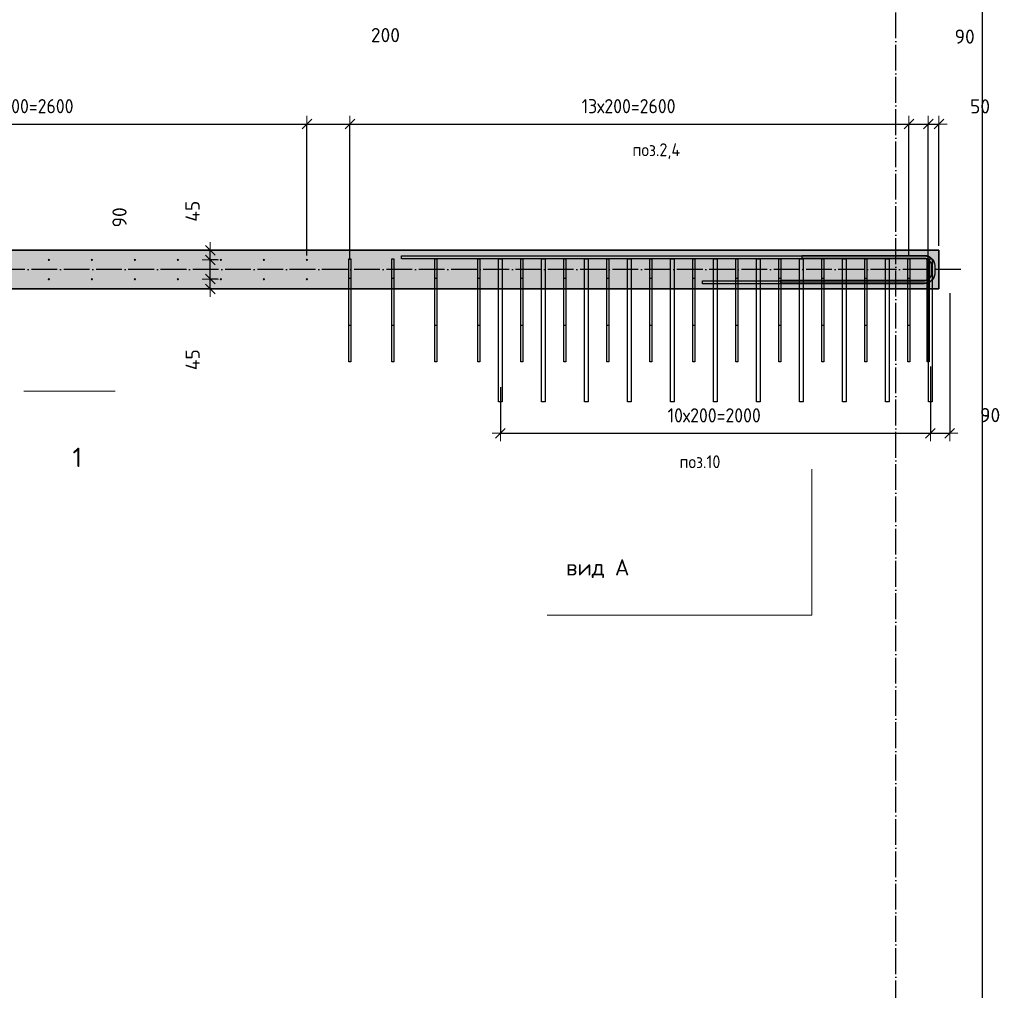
# Model space of a CAD drawing. Header units: millimetres. Extents: x 6386 to 94758, y 48049 to 71352.
# Tile 9 of 38: x 39824 to 44404, y 57827 to 62342. Entities that reach past the tile are written whole.
import ezdxf

# ---------------------------------------------------------------- set-up
doc = ezdxf.new("R2010")
doc.units = ezdxf.units.MM
doc.header["$PDMODE"] = 65
doc.linetypes.add('______11', pattern=[150, 120, -15, 0, -15])
doc.linetypes.add('______5', pattern=[330, 240, -30, 30, -30])
for name, color, linetype, lineweight in [('Standard', 7, 'Continuous', 25), ('Арм.стержн. вертикальными 1', 22, 'Continuous', 35), ('Арм.стержн.горизонт. 2', 202, 'Continuous', 35), ('Обозначение разреза_ общее', 7, 'Continuous', 25), ('Размерная линия_ общее', 7, 'Continuous', 13)]:
    doc.layers.add(name, color=color, linetype=linetype, lineweight=lineweight)
doc.layers.add('Арм.стержн. вертикальными 2', color=7, linetype='Continuous', lineweight=35, true_color=0x006e00)
doc.layers.add('Осевая линия_ общее', color=7, linetype='______5', lineweight=13, true_color=0xa0a0a0)
doc.styles.add('ISOCPEUR', font='ISOCPEUR')
doc.dimstyles.new('DIMSTYLE_3', dxfattribs={"dimtxt": 66, "dimasz": 75, "dimexe": 0, "dimexo": 0, "dimgap": 33, "dimtad": 2, "dimdec": 0, "dimrnd": 5, "dimzin": 12, "dimdsep": 46, "dimtxsty": 'ISOCPEUR', "dimblk1": 'ALL_ML_STRICH', "dimblk2": 'ALL_ML_STRICH', "dimsah": 1, "dimcen": 0, "dimclrd": 7, "dimclre": 256, "dimclrt": 7, "dimadec": 0, "dimazin": 0, "dimtfac": 1, "dimtdec": 0, "dimtix": 1, "dimtmove": 2, "dimatfit": 3, "dimfxl": 0, "dimtvp": 1.2, "dimtzin": 0, "dimlwd": 0, "dimlwe": -3, "dimarcsym": 0})
doc.dimstyles.new('DIMSTYLE_7', dxfattribs={"dimtxt": 66, "dimasz": 75, "dimexe": 0, "dimexo": 0, "dimgap": 33, "dimtad": 2, "dimdec": 0, "dimrnd": 5, "dimzin": 12, "dimdsep": 46, "dimtxsty": 'ISOCPEUR', "dimblk1": 'ALL_ML_STRICH', "dimblk2": 'ALL_ML_STRICH', "dimsah": 1, "dimcen": 0, "dimclrd": 7, "dimclre": 256, "dimclrt": 7, "dimadec": 0, "dimazin": 0, "dimtfac": 1, "dimtdec": 0, "dimtix": 1, "dimtmove": 2, "dimatfit": 3, "dimfxl": 0, "dimtzin": 0, "dimlwd": 0, "dimlwe": -3, "dimarcsym": 0})

# ---------------------------------------------------------------- blocks, each defined once
blk = doc.blocks.new('ALL_ML_STRICH')
at = {"color": 0, "linetype": 'ByBlock', "lineweight": -2}
for p, q in [((-1, 0), (0.5, 0)), ((-0.3, -0.3), (0.3, 0.3)), ((0, -0.5), (0, 0.5))]:
    blk.add_line(p, q, dxfattribs=at)
blk = doc.blocks.new('*D19')
at = {"layer": 'DEFPOINTS', "color": 7, "linetype": 'Continuous', "lineweight": 13, "transparency": 33554687}
for p in [(40664.2, 61090), (40711, 61090), (40764.7, 61135.5)]:
    blk.add_point(p, dxfattribs=at)
at = {"layer": 'Размерная линия_ общее', "color": 253, "linetype": 'Continuous', "lineweight": -2, "true_color": 0xa0a0a0, "transparency": 33554687}
for p, q in [((40684.2, 61090), (40711, 61090)), ((40744.7, 61135.5), (40711, 61135.5))]:
    blk.add_line(p, q, dxfattribs=at)
at = {"layer": 'Размерная линия_ общее', "color": 7, "linetype": 'Continuous', "lineweight": -2, "transparency": 33554687}
blk.add_line((40711, 61090), (40711, 61135.5), dxfattribs=at)
at = {"layer": 'Размерная линия_ общее', "color": 7, "linetype": 'Continuous', "lineweight": 13, "transparency": 33554687, "xscale": 75, "yscale": 75, "zscale": 75}
for p, rotation in [((40711, 61135.5), 90), ((40711, 61090), 270)]:
    blk.add_blockref('ALL_ML_STRICH', p, dxfattribs=dict(at, rotation=rotation))
at = {"layer": 'Размерная линия_ общее', "color": 7, "linetype": 'Continuous', "lineweight": 13, "transparency": 33554687, "insert": (40628.6, 60760.5), "char_height": 66, "width": 132, "attachment_point": 5, "rotation": 90, "style": 'ISOCPEUR'}
blk.add_mtext('\\A1;{45}', dxfattribs=at)
blk = doc.blocks.new('*D20')
at = {"layer": 'DEFPOINTS', "color": 7, "linetype": 'Continuous', "lineweight": 13, "transparency": 33554687}
for p in [(40764.7, 61225), (40711, 61135.5), (40764.7, 61135.5)]:
    blk.add_point(p, dxfattribs=at)
at = {"layer": 'Размерная линия_ общее', "color": 253, "linetype": 'Continuous', "lineweight": -2, "true_color": 0xa0a0a0, "transparency": 33554687}
for p, q in [((40744.7, 61225), (40711, 61225)), ((40744.7, 61135.5), (40711, 61135.5))]:
    blk.add_line(p, q, dxfattribs=at)
at = {"layer": 'Размерная линия_ общее', "color": 7, "linetype": 'Continuous', "lineweight": -2, "transparency": 33554687}
blk.add_line((40711, 61135.5), (40711, 61225), dxfattribs=at)
at = {"layer": 'Размерная линия_ общее', "color": 7, "linetype": 'Continuous', "lineweight": 13, "transparency": 33554687, "xscale": 75, "yscale": 75, "zscale": 75}
for p, rotation in [((40711, 61225), 90), ((40711, 61135.5), 270)]:
    blk.add_blockref('ALL_ML_STRICH', p, dxfattribs=dict(at, rotation=rotation))
at = {"layer": 'Размерная линия_ общее', "color": 7, "linetype": 'Continuous', "lineweight": 13, "transparency": 33554687, "insert": (40288.6, 61422.6), "char_height": 66, "width": 132, "attachment_point": 5, "rotation": 90, "style": 'ISOCPEUR'}
blk.add_mtext('\\A1;{90}', dxfattribs=at)
blk = doc.blocks.new('*D21')
at = {"layer": 'DEFPOINTS', "color": 7, "linetype": 'Continuous', "lineweight": 13, "transparency": 33554687}
for p in [(40664.2, 61270), (40711, 61225), (40764.7, 61225)]:
    blk.add_point(p, dxfattribs=at)
at = {"layer": 'Размерная линия_ общее', "color": 253, "linetype": 'Continuous', "lineweight": -2, "true_color": 0xa0a0a0, "transparency": 33554687}
for p, q in [((40684.2, 61270), (40711, 61270)), ((40744.7, 61225), (40711, 61225))]:
    blk.add_line(p, q, dxfattribs=at)
at = {"layer": 'Размерная линия_ общее', "color": 7, "linetype": 'Continuous', "lineweight": -2, "transparency": 33554687}
blk.add_line((40711, 61225), (40711, 61270), dxfattribs=at)
at = {"layer": 'Размерная линия_ общее', "color": 7, "linetype": 'Continuous', "lineweight": 13, "transparency": 33554687, "xscale": 75, "yscale": 75, "zscale": 75}
for p, rotation in [((40711, 61270), 90), ((40711, 61225), 270)]:
    blk.add_blockref('ALL_ML_STRICH', p, dxfattribs=dict(at, rotation=rotation))
at = {"layer": 'Размерная линия_ общее', "color": 7, "linetype": 'Continuous', "lineweight": 13, "transparency": 33554687, "insert": (40628.3, 61451.2), "char_height": 66, "width": 132, "attachment_point": 5, "rotation": 90, "style": 'ISOCPEUR'}
blk.add_mtext('\\A1;{45}', dxfattribs=at)
blk = doc.blocks.new('*D62')
at = {"layer": 'DEFPOINTS', "color": 7, "linetype": 'Continuous', "lineweight": 13, "transparency": 33554687}
for p in [(38560, 61856.8), (38560, 61225), (41160, 61225)]:
    blk.add_point(p, dxfattribs=at)
at = {"layer": 'Размерная линия_ общее', "color": 253, "linetype": 'Continuous', "lineweight": -2, "true_color": 0xa0a0a0, "transparency": 33554687}
for p, q in [((38560, 61245), (38560, 61856.8)), ((41160, 61245), (41160, 61856.8))]:
    blk.add_line(p, q, dxfattribs=at)
at = {"layer": 'Размерная линия_ общее', "color": 7, "linetype": 'Continuous', "lineweight": -2, "transparency": 33554687}
blk.add_line((38560, 61856.8), (41160, 61856.8), dxfattribs=at)
at = {"layer": 'Размерная линия_ общее', "color": 7, "linetype": 'Continuous', "lineweight": 13, "transparency": 33554687, "xscale": 75, "yscale": 75, "zscale": 75, "rotation": 180}
blk.add_blockref('ALL_ML_STRICH', (38560, 61856.8), dxfattribs=at)
at = {"layer": 'Размерная линия_ общее', "color": 7, "linetype": 'Continuous', "lineweight": 13, "transparency": 33554687, "xscale": 75, "yscale": 75, "zscale": 75}
blk.add_blockref('ALL_ML_STRICH', (41160, 61856.8), dxfattribs=at)
at = {"layer": 'Размерная линия_ общее', "color": 7, "linetype": 'Continuous', "lineweight": 13, "transparency": 33554687, "insert": (39638, 61972.8), "char_height": 66, "width": 3.3, "attachment_point": 1, "line_spacing_factor": 0.60241, "style": 'ISOCPEUR'}
blk.add_mtext('\\W0.91;13х200=2600', dxfattribs=at)
blk = doc.blocks.new('*D63')
at = {"layer": 'DEFPOINTS', "color": 7, "linetype": 'Continuous', "lineweight": 13, "transparency": 33554687}
for p in [(41160, 61856.8), (41160, 61225), (41360, 61204.5)]:
    blk.add_point(p, dxfattribs=at)
at = {"layer": 'Размерная линия_ общее', "color": 253, "linetype": 'Continuous', "lineweight": -2, "true_color": 0xa0a0a0, "transparency": 33554687}
for p, q in [((41160, 61245), (41160, 61856.8)), ((41360, 61224.5), (41360, 61856.8))]:
    blk.add_line(p, q, dxfattribs=at)
at = {"layer": 'Размерная линия_ общее', "color": 7, "linetype": 'Continuous', "lineweight": -2, "transparency": 33554687}
blk.add_line((41160, 61856.8), (41360, 61856.8), dxfattribs=at)
at = {"layer": 'Размерная линия_ общее', "color": 7, "linetype": 'Continuous', "lineweight": 13, "transparency": 33554687, "xscale": 75, "yscale": 75, "zscale": 75, "rotation": 180}
blk.add_blockref('ALL_ML_STRICH', (41160, 61856.8), dxfattribs=at)
at = {"layer": 'Размерная линия_ общее', "color": 7, "linetype": 'Continuous', "lineweight": 13, "transparency": 33554687, "xscale": 75, "yscale": 75, "zscale": 75}
blk.add_blockref('ALL_ML_STRICH', (41360, 61856.8), dxfattribs=at)
at = {"layer": 'Размерная линия_ общее', "color": 7, "linetype": 'Continuous', "lineweight": 13, "transparency": 33554687, "insert": (41525.4, 62270.3), "char_height": 66, "width": 198, "attachment_point": 5, "style": 'ISOCPEUR'}
blk.add_mtext('\\A1;{200}', dxfattribs=at)
blk = doc.blocks.new('*D64')
at = {"layer": 'DEFPOINTS', "color": 7, "linetype": 'Continuous', "lineweight": 13, "transparency": 33554687}
for p in [(41360, 61856.8), (41360, 61204.5), (43960, 61225)]:
    blk.add_point(p, dxfattribs=at)
at = {"layer": 'Размерная линия_ общее', "color": 253, "linetype": 'Continuous', "lineweight": -2, "true_color": 0xa0a0a0, "transparency": 33554687}
for p, q in [((41360, 61224.5), (41360, 61856.8)), ((43960, 61245), (43960, 61856.8))]:
    blk.add_line(p, q, dxfattribs=at)
at = {"layer": 'Размерная линия_ общее', "color": 7, "linetype": 'Continuous', "lineweight": -2, "transparency": 33554687}
blk.add_line((41360, 61856.8), (43960, 61856.8), dxfattribs=at)
at = {"layer": 'Размерная линия_ общее', "color": 7, "linetype": 'Continuous', "lineweight": 13, "transparency": 33554687, "xscale": 75, "yscale": 75, "zscale": 75, "rotation": 180}
blk.add_blockref('ALL_ML_STRICH', (41360, 61856.8), dxfattribs=at)
at = {"layer": 'Размерная линия_ общее', "color": 7, "linetype": 'Continuous', "lineweight": 13, "transparency": 33554687, "xscale": 75, "yscale": 75, "zscale": 75}
blk.add_blockref('ALL_ML_STRICH', (43960, 61856.8), dxfattribs=at)
at = {"layer": 'Размерная линия_ общее', "color": 7, "linetype": 'Continuous', "lineweight": 13, "transparency": 33554687, "insert": (42438, 61972.8), "char_height": 66, "width": 3.3, "attachment_point": 1, "line_spacing_factor": 0.60241, "style": 'ISOCPEUR'}
blk.add_mtext('\\W0.91;13х200=2600', dxfattribs=at)
blk = doc.blocks.new('*D65')
at = {"layer": 'DEFPOINTS', "color": 7, "linetype": 'Continuous', "lineweight": 13, "transparency": 33554687}
for p in [(43960, 61856.8), (43960, 61225), (44050, 61180)]:
    blk.add_point(p, dxfattribs=at)
at = {"layer": 'Размерная линия_ общее', "color": 253, "linetype": 'Continuous', "lineweight": -2, "true_color": 0xa0a0a0, "transparency": 33554687}
for p, q in [((43960, 61245), (43960, 61856.8)), ((44050, 61200), (44050, 61856.8))]:
    blk.add_line(p, q, dxfattribs=at)
at = {"layer": 'Размерная линия_ общее', "color": 7, "linetype": 'Continuous', "lineweight": -2, "transparency": 33554687}
blk.add_line((43960, 61856.8), (44050, 61856.8), dxfattribs=at)
at = {"layer": 'Размерная линия_ общее', "color": 7, "linetype": 'Continuous', "lineweight": 13, "transparency": 33554687, "xscale": 75, "yscale": 75, "zscale": 75, "rotation": 180}
blk.add_blockref('ALL_ML_STRICH', (43960, 61856.8), dxfattribs=at)
at = {"layer": 'Размерная линия_ общее', "color": 7, "linetype": 'Continuous', "lineweight": 13, "transparency": 33554687, "xscale": 75, "yscale": 75, "zscale": 75}
blk.add_blockref('ALL_ML_STRICH', (44050, 61856.8), dxfattribs=at)
at = {"layer": 'Размерная линия_ общее', "color": 7, "linetype": 'Continuous', "lineweight": 13, "transparency": 33554687, "insert": (44219.5, 62263.5), "char_height": 66, "width": 132, "attachment_point": 5, "style": 'ISOCPEUR'}
blk.add_mtext('\\A1;{90}', dxfattribs=at)
blk = doc.blocks.new('*D66')
at = {"layer": 'DEFPOINTS', "color": 7, "linetype": 'Continuous', "lineweight": 13, "transparency": 33554687}
for p in [(44050, 61856.8), (44100, 61270), (44050, 61180)]:
    blk.add_point(p, dxfattribs=at)
at = {"layer": 'Размерная линия_ общее', "color": 253, "linetype": 'Continuous', "lineweight": -2, "true_color": 0xa0a0a0, "transparency": 33554687}
for p, q in [((44050, 61200), (44050, 61856.8)), ((44100, 61290), (44100, 61856.8))]:
    blk.add_line(p, q, dxfattribs=at)
at = {"layer": 'Размерная линия_ общее', "color": 7, "linetype": 'Continuous', "lineweight": -2, "transparency": 33554687}
blk.add_line((44050, 61856.8), (44100, 61856.8), dxfattribs=at)
at = {"layer": 'Размерная линия_ общее', "color": 7, "linetype": 'Continuous', "lineweight": 13, "transparency": 33554687, "xscale": 75, "yscale": 75, "zscale": 75, "rotation": 180}
blk.add_blockref('ALL_ML_STRICH', (44050, 61856.8), dxfattribs=at)
at = {"layer": 'Размерная линия_ общее', "color": 7, "linetype": 'Continuous', "lineweight": 13, "transparency": 33554687, "xscale": 75, "yscale": 75, "zscale": 75}
blk.add_blockref('ALL_ML_STRICH', (44100, 61856.8), dxfattribs=at)
at = {"layer": 'Размерная линия_ общее', "color": 7, "linetype": 'Continuous', "lineweight": 13, "transparency": 33554687, "insert": (44291, 61938.8), "char_height": 66, "width": 132, "attachment_point": 5, "style": 'ISOCPEUR'}
blk.add_mtext('\\A1;{50}', dxfattribs=at)
blk = doc.blocks.new('*D80')
at = {"layer": 'DEFPOINTS', "color": 7, "linetype": 'Continuous', "lineweight": 13, "transparency": 33554687}
for p in [(44060, 60749.3), (42060, 60613.2), (42060, 60418.6)]:
    blk.add_point(p, dxfattribs=at)
at = {"layer": 'Размерная линия_ общее', "color": 253, "linetype": 'Continuous', "lineweight": -2, "true_color": 0xa0a0a0, "transparency": 33554687}
for p, q in [((44060, 60729.3), (44060, 60418.6)), ((42060, 60633.2), (42060, 60418.6))]:
    blk.add_line(p, q, dxfattribs=at)
at = {"layer": 'Размерная линия_ общее', "color": 7, "linetype": 'Continuous', "lineweight": -2, "transparency": 33554687}
blk.add_line((42060, 60418.6), (44060, 60418.6), dxfattribs=at)
at = {"layer": 'Размерная линия_ общее', "color": 7, "linetype": 'Continuous', "lineweight": 13, "transparency": 33554687, "xscale": 75, "yscale": 75, "zscale": 75, "rotation": 180}
blk.add_blockref('ALL_ML_STRICH', (42060, 60418.6), dxfattribs=at)
at = {"layer": 'Размерная линия_ общее', "color": 7, "linetype": 'Continuous', "lineweight": 13, "transparency": 33554687, "xscale": 75, "yscale": 75, "zscale": 75}
blk.add_blockref('ALL_ML_STRICH', (44060, 60418.6), dxfattribs=at)
at = {"layer": 'Размерная линия_ общее', "color": 7, "linetype": 'Continuous', "lineweight": 13, "transparency": 33554687, "insert": (42838, 60534.6), "char_height": 66, "width": 3.3, "attachment_point": 1, "line_spacing_factor": 0.60241, "style": 'ISOCPEUR'}
blk.add_mtext('\\W0.91;10х200=2000', dxfattribs=at)
blk = doc.blocks.new('*D81')
at = {"layer": 'DEFPOINTS', "color": 7, "linetype": 'Continuous', "lineweight": 13, "transparency": 33554687}
for p in [(44150, 61090), (44060, 60749.3), (44060, 60418.6)]:
    blk.add_point(p, dxfattribs=at)
at = {"layer": 'Размерная линия_ общее', "color": 253, "linetype": 'Continuous', "lineweight": -2, "true_color": 0xa0a0a0, "transparency": 33554687}
for p, q in [((44150, 61070), (44150, 60418.6)), ((44060, 60729.3), (44060, 60418.6))]:
    blk.add_line(p, q, dxfattribs=at)
at = {"layer": 'Размерная линия_ общее', "color": 7, "linetype": 'Continuous', "lineweight": -2, "transparency": 33554687}
blk.add_line((44060, 60418.6), (44150, 60418.6), dxfattribs=at)
at = {"layer": 'Размерная линия_ общее', "color": 7, "linetype": 'Continuous', "lineweight": 13, "transparency": 33554687, "xscale": 75, "yscale": 75, "zscale": 75, "rotation": 180}
blk.add_blockref('ALL_ML_STRICH', (44060, 60418.6), dxfattribs=at)
at = {"layer": 'Размерная линия_ общее', "color": 7, "linetype": 'Continuous', "lineweight": 13, "transparency": 33554687, "xscale": 75, "yscale": 75, "zscale": 75}
blk.add_blockref('ALL_ML_STRICH', (44150, 60418.6), dxfattribs=at)
at = {"layer": 'Размерная линия_ общее', "color": 7, "linetype": 'Continuous', "lineweight": 13, "transparency": 33554687, "insert": (44337.9, 60502.8), "char_height": 66, "width": 132, "attachment_point": 5, "style": 'ISOCPEUR'}
blk.add_mtext('\\A1;{90}', dxfattribs=at)

msp = doc.modelspace()

# ---------------------------------------------------------------- hatches: boundary and pattern name
at = {"layer": 'Арм.стержн. вертикальными 1', "linetype": 'Continuous', "lineweight": 50, "transparency": 33554687}
for points in [[(39965, 61225), (39964.6, 61226.9), (39963.5, 61228.5), (39961.9, 61229.6), (39960, 61230), (39958.1, 61229.6), (39956.5, 61228.5), (39955.4, 61226.9), (39955, 61225), (39955.4, 61223.1), (39956.5, 61221.5), (39958.1, 61220.4), (39960, 61220), (39961.9, 61220.4), (39963.5, 61221.5), (39964.6, 61223.1)], [(40165, 61225), (40164.6, 61226.9), (40163.5, 61228.5), (40161.9, 61229.6), (40160, 61230), (40158.1, 61229.6), (40156.5, 61228.5), (40155.4, 61226.9), (40155, 61225), (40155.4, 61223.1), (40156.5, 61221.5), (40158.1, 61220.4), (40160, 61220), (40161.9, 61220.4), (40163.5, 61221.5), (40164.6, 61223.1)], [(40365, 61225), (40364.6, 61226.9), (40363.5, 61228.5), (40361.9, 61229.6), (40360, 61230), (40358.1, 61229.6), (40356.5, 61228.5), (40355.4, 61226.9), (40355, 61225), (40355.4, 61223.1), (40356.5, 61221.5), (40358.1, 61220.4), (40360, 61220), (40361.9, 61220.4), (40363.5, 61221.5), (40364.6, 61223.1)], [(40565, 61225), (40564.6, 61226.9), (40563.5, 61228.5), (40561.9, 61229.6), (40560, 61230), (40558.1, 61229.6), (40556.5, 61228.5), (40555.4, 61226.9), (40555, 61225), (40555.4, 61223.1), (40556.5, 61221.5), (40558.1, 61220.4), (40560, 61220), (40561.9, 61220.4), (40563.5, 61221.5), (40564.6, 61223.1)], [(40765, 61225), (40764.6, 61226.9), (40763.5, 61228.5), (40761.9, 61229.6), (40760, 61230), (40758.1, 61229.6), (40756.5, 61228.5), (40755.4, 61226.9), (40755, 61225), (40755.4, 61223.1), (40756.5, 61221.5), (40758.1, 61220.4), (40760, 61220), (40761.9, 61220.4), (40763.5, 61221.5), (40764.6, 61223.1)], [(40965, 61225), (40964.6, 61226.9), (40963.5, 61228.5), (40961.9, 61229.6), (40960, 61230), (40958.1, 61229.6), (40956.5, 61228.5), (40955.4, 61226.9), (40955, 61225), (40955.4, 61223.1), (40956.5, 61221.5), (40958.1, 61220.4), (40960, 61220), (40961.9, 61220.4), (40963.5, 61221.5), (40964.6, 61223.1)], [(41165, 61225), (41164.6, 61226.9), (41163.5, 61228.5), (41161.9, 61229.6), (41160, 61230), (41158.1, 61229.6), (41156.5, 61228.5), (41155.4, 61226.9), (41155, 61225), (41155.4, 61223.1), (41156.5, 61221.5), (41158.1, 61220.4), (41160, 61220), (41161.9, 61220.4), (41163.5, 61221.5), (41164.6, 61223.1)], [(39965, 61135), (39964.6, 61136.9), (39963.5, 61138.5), (39961.9, 61139.6), (39960, 61140), (39958.1, 61139.6), (39956.5, 61138.5), (39955.4, 61136.9), (39955, 61135), (39955.4, 61133.1), (39956.5, 61131.5), (39958.1, 61130.4), (39960, 61130), (39961.9, 61130.4), (39963.5, 61131.5), (39964.6, 61133.1)], [(40165, 61135), (40164.6, 61136.9), (40163.5, 61138.5), (40161.9, 61139.6), (40160, 61140), (40158.1, 61139.6), (40156.5, 61138.5), (40155.4, 61136.9), (40155, 61135), (40155.4, 61133.1), (40156.5, 61131.5), (40158.1, 61130.4), (40160, 61130), (40161.9, 61130.4), (40163.5, 61131.5), (40164.6, 61133.1)], [(40365, 61135), (40364.6, 61136.9), (40363.5, 61138.5), (40361.9, 61139.6), (40360, 61140), (40358.1, 61139.6), (40356.5, 61138.5), (40355.4, 61136.9), (40355, 61135), (40355.4, 61133.1), (40356.5, 61131.5), (40358.1, 61130.4), (40360, 61130), (40361.9, 61130.4), (40363.5, 61131.5), (40364.6, 61133.1)], [(40565, 61135), (40564.6, 61136.9), (40563.5, 61138.5), (40561.9, 61139.6), (40560, 61140), (40558.1, 61139.6), (40556.5, 61138.5), (40555.4, 61136.9), (40555, 61135), (40555.4, 61133.1), (40556.5, 61131.5), (40558.1, 61130.4), (40560, 61130), (40561.9, 61130.4), (40563.5, 61131.5), (40564.6, 61133.1)], [(40765, 61135), (40764.6, 61136.9), (40763.5, 61138.5), (40761.9, 61139.6), (40760, 61140), (40758.1, 61139.6), (40756.5, 61138.5), (40755.4, 61136.9), (40755, 61135), (40755.4, 61133.1), (40756.5, 61131.5), (40758.1, 61130.4), (40760, 61130), (40761.9, 61130.4), (40763.5, 61131.5), (40764.6, 61133.1)], [(40965, 61135), (40964.6, 61136.9), (40963.5, 61138.5), (40961.9, 61139.6), (40960, 61140), (40958.1, 61139.6), (40956.5, 61138.5), (40955.4, 61136.9), (40955, 61135), (40955.4, 61133.1), (40956.5, 61131.5), (40958.1, 61130.4), (40960, 61130), (40961.9, 61130.4), (40963.5, 61131.5), (40964.6, 61133.1)], [(41165, 61135), (41164.6, 61136.9), (41163.5, 61138.5), (41161.9, 61139.6), (41160, 61140), (41158.1, 61139.6), (41156.5, 61138.5), (41155.4, 61136.9), (41155, 61135), (41155.4, 61133.1), (41156.5, 61131.5), (41158.1, 61130.4), (41160, 61130), (41161.9, 61130.4), (41163.5, 61131.5), (41164.6, 61133.1)]]:
    msp.add_hatch(color=4, dxfattribs=at).paths.add_polyline_path(points)
at = {"layer": 'Размерная линия_ общее', "linetype": 'Continuous', "lineweight": 13, "transparency": 33554687}
msp.add_hatch(color=7, dxfattribs=at).paths.add_polyline_path([(44100, 61090), (44100, 61270), (38320, 61270), (38320, 61090)])

# ---------------------------------------------------------------- linework, layer by layer
at = {"layer": 'Standard', "color": 7, "linetype": 'Continuous', "lineweight": 25, "transparency": 33554687}
msp.add_lwpolyline([(38220, 53150), (44302, 53150), (44302, 68055.7), (38220, 68055.7), (38220, 53150)], dxfattribs=at)
at = {"layer": 'Арм.стержн. вертикальными 1', "color": 4, "linetype": 'Continuous', "lineweight": 25, "transparency": 33554687}
for points in [[(41365, 61230), (41365, 60920), (41355, 60920), (41355, 61230), (41365, 61230)], [(41565, 61230), (41565, 60920), (41555, 60920), (41555, 61230), (41565, 61230)], [(41765, 61230), (41765, 60920), (41755, 60920), (41755, 61230), (41765, 61230)], [(41965, 61230), (41965, 60920), (41955, 60920), (41955, 61230), (41965, 61230)], [(42165, 61230), (42165, 60920), (42155, 60920), (42155, 61230), (42165, 61230)], [(42365, 61230), (42365, 60920), (42355, 60920), (42355, 61230), (42365, 61230)], [(42565, 61230), (42565, 60920), (42555, 60920), (42555, 61230), (42565, 61230)], [(42765, 61230), (42765, 60920), (42755, 60920), (42755, 61230), (42765, 61230)], [(42965, 61230), (42965, 60920), (42955, 60920), (42955, 61230), (42965, 61230)], [(43165, 61230), (43165, 60920), (43155, 60920), (43155, 61230), (43165, 61230)], [(43365, 61230), (43365, 60920), (43355, 60920), (43355, 61230), (43365, 61230)], [(43565, 61230), (43565, 60920), (43555, 60920), (43555, 61230), (43565, 61230)], [(43765, 61230), (43765, 60920), (43755, 60920), (43755, 61230), (43765, 61230)], [(43965, 61230), (43965, 60920), (43955, 60920), (43955, 61230), (43965, 61230)], [(44055, 61230), (44055, 60920), (44045, 60920), (44045, 61230), (44055, 61230)], [(41365, 61140), (41365, 60750), (41355, 60750), (41355, 61140), (41365, 61140)], [(41565, 61140), (41565, 60750), (41555, 60750), (41555, 61140), (41565, 61140)], [(41765, 61140), (41765, 60750), (41755, 60750), (41755, 61140), (41765, 61140)], [(41965, 61140), (41965, 60750), (41955, 60750), (41955, 61140), (41965, 61140)], [(42165, 61140), (42165, 60750), (42155, 60750), (42155, 61140), (42165, 61140)], [(42365, 61140), (42365, 60750), (42355, 60750), (42355, 61140), (42365, 61140)], [(42565, 61140), (42565, 60750), (42555, 60750), (42555, 61140), (42565, 61140)], [(42765, 61140), (42765, 60750), (42755, 60750), (42755, 61140), (42765, 61140)], [(42965, 61140), (42965, 60750), (42955, 60750), (42955, 61140), (42965, 61140)], [(43165, 61140), (43165, 60750), (43155, 60750), (43155, 61140), (43165, 61140)], [(43365, 61140), (43365, 60750), (43355, 60750), (43355, 61140), (43365, 61140)], [(43565, 61140), (43565, 60750), (43555, 60750), (43555, 61140), (43565, 61140)], [(43765, 61140), (43765, 60750), (43755, 60750), (43755, 61140), (43765, 61140)], [(43965, 61140), (43965, 60750), (43955, 60750), (43955, 61140), (43965, 61140)], [(44055, 61140), (44055, 60750), (44045, 60750), (44045, 61140), (44055, 61140)]]:
    msp.add_lwpolyline(points, dxfattribs=at)
at = {"layer": 'Арм.стержн. вертикальными 2', "color": 7, "linetype": 'Continuous', "lineweight": 25, "transparency": 33554687}
for points in [[(42052, 60564), (42052, 61230), (42068, 61230), (42068, 60564), (42052, 60564)], [(42252, 60564), (42252, 61230), (42268, 61230), (42268, 60564), (42252, 60564)], [(42452, 60564), (42452, 61230), (42468, 61230), (42468, 60564), (42452, 60564)], [(42652, 60564), (42652, 61230), (42668, 61230), (42668, 60564), (42652, 60564)], [(42852, 60564), (42852, 61230), (42868, 61230), (42868, 60564), (42852, 60564)], [(43052, 60564), (43052, 61230), (43068, 61230), (43068, 60564), (43052, 60564)], [(43252, 60564), (43252, 61230), (43268, 61230), (43268, 60564), (43252, 60564)], [(43452, 60564), (43452, 61230), (43468, 61230), (43468, 60564), (43452, 60564)], [(43652, 60564), (43652, 61230), (43668, 61230), (43668, 60564), (43652, 60564)], [(43852, 60564), (43852, 61230), (43868, 61230), (43868, 60564), (43852, 60564)], [(44052, 60564), (44052, 61230), (44068, 61230), (44068, 60564), (44052, 60564)]]:
    msp.add_lwpolyline(points, dxfattribs=at)
at = {"layer": 'Арм.стержн.горизонт. 2', "color": 7, "linetype": 'Continuous', "lineweight": 25, "transparency": 33554687}
for points in [[(43364, 61130), (44032.3, 61130), (44038.7, 61130.9), (44045.1, 61133), (44050.9, 61136.3), (44055.7, 61140.3), (44059.7, 61145), (44063, 61150.9), (44065.1, 61157.3), (44066, 61163.7), (44066, 61196.3), (44065.1, 61202.7), (44063, 61209.1), (44059.7, 61215), (44055.7, 61219.7), (44050.9, 61223.7), (44045.1, 61227), (44038.7, 61229.1), (44032.3, 61230), (41600, 61230), (41600, 61244), (44033.3, 61244), (44041.8, 61242.8), (44050.7, 61239.9), (44058.9, 61235.3), (44065.7, 61229.7), (44071.3, 61222.9), (44075.9, 61214.7), (44078.8, 61205.9), (44080, 61197.3), (44080, 61162.7), (44078.8, 61154.1), (44075.9, 61145.3), (44071.3, 61137.1), (44065.7, 61130.3), (44058.9, 61124.7), (44050.7, 61120.1), (44041.8, 61117.2), (44033.3, 61116), (43364, 61116), (43364, 61130)], [(43364, 61130), (44032.3, 61130), (44038.7, 61130.9), (44045.1, 61133), (44050.9, 61136.3), (44055.7, 61140.3), (44059.7, 61145), (44063, 61150.9), (44065.1, 61157.3), (44066, 61163.7), (44066, 61196.3), (44065.1, 61202.7), (44063, 61209.1), (44059.7, 61215), (44055.7, 61219.7), (44050.9, 61223.7), (44045.1, 61227), (44038.7, 61229.1), (44032.3, 61230), (41600, 61230), (41600, 61244), (44033.3, 61244), (44041.8, 61242.8), (44050.7, 61239.9), (44058.9, 61235.3), (44065.7, 61229.7), (44071.3, 61222.9), (44075.9, 61214.7), (44078.8, 61205.9), (44080, 61197.3), (44080, 61162.7), (44078.8, 61154.1), (44075.9, 61145.3), (44071.3, 61137.1), (44065.7, 61130.3), (44058.9, 61124.7), (44050.7, 61120.1), (44041.8, 61117.2), (44033.3, 61116), (43364, 61116), (43364, 61130)], [(43364, 61130), (44032.3, 61130), (44038.7, 61130.9), (44045.1, 61133), (44050.9, 61136.3), (44055.7, 61140.3), (44059.7, 61145), (44063, 61150.9), (44065.1, 61157.3), (44066, 61163.7), (44066, 61196.3), (44065.1, 61202.7), (44063, 61209.1), (44059.7, 61215), (44055.7, 61219.7), (44050.9, 61223.7), (44045.1, 61227), (44038.7, 61229.1), (44032.3, 61230), (41600, 61230), (41600, 61244), (44033.3, 61244), (44041.8, 61242.8), (44050.7, 61239.9), (44058.9, 61235.3), (44065.7, 61229.7), (44071.3, 61222.9), (44075.9, 61214.7), (44078.8, 61205.9), (44080, 61197.3), (44080, 61162.7), (44078.8, 61154.1), (44075.9, 61145.3), (44071.3, 61137.1), (44065.7, 61130.3), (44058.9, 61124.7), (44050.7, 61120.1), (44041.8, 61117.2), (44033.3, 61116), (43364, 61116), (43364, 61130)], [(43464, 61246), (44033.3, 61246), (44041.8, 61244.8), (44050.7, 61241.9), (44058.9, 61237.3), (44065.7, 61231.7), (44071.3, 61224.9), (44075.9, 61216.7), (44078.8, 61207.9), (44080, 61199.3), (44080, 61160.7), (44078.8, 61152.1), (44075.9, 61143.3), (44071.3, 61135.1), (44065.7, 61128.3), (44058.9, 61122.7), (44050.7, 61118.1), (44041.8, 61115.2), (44033.3, 61114), (43000, 61114), (43000, 61128), (44032.3, 61128), (44038.7, 61128.9), (44045.1, 61131), (44050.9, 61134.3), (44055.7, 61138.3), (44059.7, 61143), (44063, 61148.9), (44065.1, 61155.3), (44066, 61161.7), (44066, 61198.3), (44065.1, 61204.7), (44063, 61211.1), (44059.7, 61217), (44055.7, 61221.7), (44050.9, 61225.7), (44045.1, 61229), (44038.7, 61231.1), (44032.3, 61232), (43464, 61232), (43464, 61246)], [(43464, 61246), (44033.3, 61246), (44041.8, 61244.8), (44050.7, 61241.9), (44058.9, 61237.3), (44065.7, 61231.7), (44071.3, 61224.9), (44075.9, 61216.7), (44078.8, 61207.9), (44080, 61199.3), (44080, 61160.7), (44078.8, 61152.1), (44075.9, 61143.3), (44071.3, 61135.1), (44065.7, 61128.3), (44058.9, 61122.7), (44050.7, 61118.1), (44041.8, 61115.2), (44033.3, 61114), (43000, 61114), (43000, 61128), (44032.3, 61128), (44038.7, 61128.9), (44045.1, 61131), (44050.9, 61134.3), (44055.7, 61138.3), (44059.7, 61143), (44063, 61148.9), (44065.1, 61155.3), (44066, 61161.7), (44066, 61198.3), (44065.1, 61204.7), (44063, 61211.1), (44059.7, 61217), (44055.7, 61221.7), (44050.9, 61225.7), (44045.1, 61229), (44038.7, 61231.1), (44032.3, 61232), (43464, 61232), (43464, 61246)], [(43464, 61246), (44033.3, 61246), (44041.8, 61244.8), (44050.7, 61241.9), (44058.9, 61237.3), (44065.7, 61231.7), (44071.3, 61224.9), (44075.9, 61216.7), (44078.8, 61207.9), (44080, 61199.3), (44080, 61160.7), (44078.8, 61152.1), (44075.9, 61143.3), (44071.3, 61135.1), (44065.7, 61128.3), (44058.9, 61122.7), (44050.7, 61118.1), (44041.8, 61115.2), (44033.3, 61114), (43000, 61114), (43000, 61128), (44032.3, 61128), (44038.7, 61128.9), (44045.1, 61131), (44050.9, 61134.3), (44055.7, 61138.3), (44059.7, 61143), (44063, 61148.9), (44065.1, 61155.3), (44066, 61161.7), (44066, 61198.3), (44065.1, 61204.7), (44063, 61211.1), (44059.7, 61217), (44055.7, 61221.7), (44050.9, 61225.7), (44045.1, 61229), (44038.7, 61231.1), (44032.3, 61232), (43464, 61232), (43464, 61246)]]:
    msp.add_lwpolyline(points, dxfattribs=at)
at = {"layer": 'Обозначение разреза_ общее', "color": 7, "linetype": 'Continuous', "lineweight": 13, "transparency": 33554687}
msp.add_line((39844.4, 60613.8), (40268.4, 60613.8), dxfattribs=at)
msp.add_lwpolyline([(42278.3, 59571.7), (43508.3, 59571.7), (43508.3, 60251.7)], dxfattribs=at)
at = {"layer": 'Осевая линия_ общее', "color": 253, "linetype": '______11', "lineweight": -3, "true_color": 0xa0a0a0, "transparency": 33554687}
for p, q in [((43900, 53250), (43900, 63105.6)), ((44202, 61180), (36123.7, 61180)), ((44202, 61180), (36123.7, 61180))]:
    msp.add_line(p, q, dxfattribs=at)
at = {"layer": 'Размерная линия_ общее', "color": 7, "linetype": 'Continuous', "lineweight": 35, "transparency": 33554687}
for p, q in [((38320, 61270), (44100, 61270)), ((44100, 61270), (44100, 61090)), ((44100, 61090), (38500, 61090))]:
    msp.add_line(p, q, dxfattribs=at)

# ---------------------------------------------------------------- texts
at = {"layer": 'Standard', "color": 7, "linetype": 'Continuous', "lineweight": 25, "transparency": 33554687, "char_height": 60, "attachment_point": 5, "style": 'ISOCPEUR'}
for s, insert, width in [('\\A1;{\\fISOCPEUR|i0|b0;\\H60.000000;\\W0.909091;\\C7;поз.2,4}\\P', (42785.3, 61730.1), 255.124), ('\\A1;{\\fISOCPEUR|i0|b0;\\H60.000000;\\W0.909091;\\C7;поз.10}\\P', (42988.2, 60285.9), 218.147)]:
    msp.add_mtext(s, dxfattribs=dict(at, insert=insert, width=width))
at = {"layer": 'Обозначение разреза_ общее', "color": 7, "linetype": 'Continuous', "lineweight": 13, "transparency": 33554687, "style": 'ISOCPEUR'}
for s, insert, char_height, width, attachment_point in [('\\A1;{\\fISOCPEUR|i0|b0;\\H90.000000;\\W1.000000;\\C7;1}\\P', (40069.9, 60261.3), 90, 70, 7), ('\\A1;{\\fISOCPEUR|i0|b0;\\H75.000000;\\W1.000000;\\C7;вид А}\\P', (42365.4, 59788.4), 75, 305.526, 4)]:
    msp.add_mtext(s, dxfattribs=dict(at, insert=insert, char_height=char_height, width=width, attachment_point=attachment_point))

# ---------------------------------------------------------------- dimensions: what is measured, and where the dimension line sits
at = {"layer": 'Размерная линия_ общее', "color": 7, "linetype": 'Continuous', "lineweight": 13, "transparency": 33554687}
for base, p1, p2, dimstyle, picture, middle in [((41360, 61856.8), (41160, 61245), (41360, 61224.5), 'DIMSTYLE_7', '*D63', (41525.4, 62270.3)), ((44050, 61856.8), (43960, 61245), (44050, 61200), 'DIMSTYLE_3', '*D65', (44219.5, 62263.5)), ((44100, 61856.8), (44050, 61200), (44100, 61290), 'DIMSTYLE_3', '*D66', (44291, 61938.8)), ((44150, 60418.6), (44060, 60729.3), (44150, 61070), 'DIMSTYLE_3', '*D81', (44337.9, 60502.8))]:
    dim = msp.add_linear_dim(base=base, p1=p1, p2=p2, dimstyle=dimstyle, override={"dimpost": '<>', "dimclrd": 7, "dimclre": 253, "dimclrt": 7, "dimlwd": 0, "dimlwe": 65533}, dxfattribs=at)
    dim.commit()
    dim.dimension.update_dxf_attribs({"geometry": picture, "text_midpoint": middle, "dimtype": 160})
for base, p1, p2, text, picture, middle in [((41160, 61856.8), (38560, 61245), (41160, 61245), '\\W0.91;13х200=2600', '*D62', (39860, 61889.8)), ((43960, 61856.8), (41360, 61224.5), (43960, 61245), '\\W0.91;13х200=2600', '*D64', (42660, 61889.8)), ((44060, 60418.6), (42060, 60633.2), (44060, 60729.3), '\\W0.91;10х200=2000', '*D80', (43060, 60451.6))]:
    dim = msp.add_linear_dim(base=base, p1=p1, p2=p2, text=text, dimstyle='DIMSTYLE_7', override={"dimpost": '<>', "dimclrd": 7, "dimclre": 253, "dimclrt": 7, "dimlwd": 0, "dimlwe": 65533}, dxfattribs=at)
    dim.commit()
    dim.dimension.update_dxf_attribs({"geometry": picture, "text_midpoint": middle, "dimtype": 160})
for base, p1, p2, picture, middle in [((40711, 61270), (40744.7, 61225), (40684.2, 61270), '*D21', (40628.3, 61451.2)), ((40710.9818, 61225.0003), (40744.6822, 61135.469), (40744.6822, 61225.0003), '*D20', (40288.6403, 61422.6085)), ((40710.9818, 61135.469), (40684.1943, 61090), (40744.6822, 61135.469), '*D19', (40628.5979, 60760.5245))]:
    dim = msp.add_linear_dim(base=base, p1=p1, p2=p2, angle=90, dimstyle='DIMSTYLE_3', override={"dimpost": '<>', "dimclrd": 7, "dimclre": 253, "dimclrt": 7, "dimlwd": 0, "dimlwe": 65533}, dxfattribs=at)
    dim.commit()
    dim.dimension.update_dxf_attribs({"geometry": picture, "text_midpoint": middle, "dimtype": 160})

doc.saveas('drawing.dxf')
